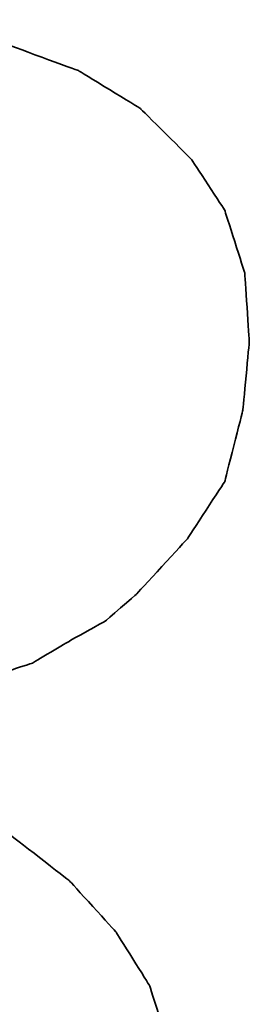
# Model space of a CAD drawing. Header units: millimetres. Extents: x 7 to 901, y 244 to 579.
# Tile 32 of 51: x 703.324 to 704.003, y 349.466 to 352.378. Entities that reach past the tile are written whole.
import ezdxf

# ---------------------------------------------------------------- set-up
doc = ezdxf.new("R2010")
doc.units = ezdxf.units.MM
doc.layers.add('DIM', color=4, linetype='CONTINUOUS')
doc.layers.add('layer 1', color=7, linetype='CONTINUOUS')

# ---------------------------------------------------------------- blocks, each defined once
blk = doc.blocks.new('TBI MOTION logo(完整正式版)')
at = {"layer": 'layer 1', "color": 22, "lineweight": 35}
blk.add_open_spline([(-64.65375, -6.863749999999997), (-64.65375, -6.863749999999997), (-64.84375, -7.296249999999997), (-64.84375, -7.296249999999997), (-64.84375, -7.296249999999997), (-64.84375, -7.296249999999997), (-64.86875, -7.34375), (-64.86875, -7.34375), (-64.86875, -7.34375), (-64.86875, -7.34375), (-64.86875, -7.36875), (-64.86875, -7.36875), (-64.86875, -7.36875), (-64.86875, -7.36875), (-65.15375, -7.653749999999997), (-65.15375, -7.653749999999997), (-65.15375, -7.653749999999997), (-65.15375, -7.653749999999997), (-65.17875, -7.653749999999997), (-65.17875, -7.653749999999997), (-65.17875, -7.653749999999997), (-65.17875, -7.653749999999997), (-65.20375, -7.678749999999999), (-65.20375, -7.678749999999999), (-65.20375, -7.678749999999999), (-65.20375, -7.678749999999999), (-65.58875, -7.871249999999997), (-65.58875, -7.871249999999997), (-65.58875, -7.871249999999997), (-65.58875, -7.871249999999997), (-65.63375, -7.871249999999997), (-65.63375, -7.871249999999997), (-65.63375, -7.871249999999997), (-65.63375, -7.871249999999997), (-65.65875, -7.893749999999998), (-65.65875, -7.893749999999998), (-65.65875, -7.893749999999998), (-65.65875, -7.893749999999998), (-66.09375, -7.943749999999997), (-66.09375, -7.943749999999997), (-66.09375, -7.943749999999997), (-66.09375, -7.943749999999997), (-66.11375, -7.943749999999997), (-66.11375, -7.943749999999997), (-66.11375, -7.943749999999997), (-66.11375, -7.943749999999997), (-66.16375, -7.943749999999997), (-66.16375, -7.943749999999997), (-66.16375, -7.943749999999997), (-66.16375, -7.943749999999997), (-66.30875, -7.943749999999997), (-66.30875, -7.943749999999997), (-66.30875, -7.943749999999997), (-66.30875, -7.943749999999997), (-66.69375, -7.943749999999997), (-66.69375, -7.943749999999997), (-66.69375, -7.943749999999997), (-66.69375, -7.943749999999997), (-67.07375, -7.943749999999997), (-67.07375, -7.943749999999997), (-67.07375, -7.943749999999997), (-67.07375, -7.943749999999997), (-67.12375, -7.943749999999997), (-67.12375, -7.943749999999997), (-67.12375, -7.943749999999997), (-67.12375, -7.943749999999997), (-67.12375, -7.966249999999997), (-67.12375, -7.966249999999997), (-67.12375, -7.966249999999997), (-67.12375, -7.966249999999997), (-67.14875, -7.991249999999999), (-67.14875, -7.991249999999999), (-67.14875, -7.991249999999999), (-67.14875, -7.991249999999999), (-67.24375, -8.34875), (-67.24375, -8.34875), (-67.24375, -8.34875), (-67.24375, -8.34875), (-67.31374999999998, -8.68625), (-67.31374999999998, -8.68625), (-67.31374999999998, -8.68625), (-67.31374999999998, -8.68625), (-67.26874999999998, -8.68625), (-67.26874999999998, -8.68625), (-67.26874999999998, -8.68625), (-67.26874999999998, -8.68625), (-67.07375, -8.68625), (-67.07375, -8.68625), (-67.07375, -8.68625), (-67.07375, -8.68625), (-66.54875, -8.68625), (-66.54875, -8.68625), (-66.54875, -8.68625), (-66.54875, -8.68625), (-65.82625, -8.68625), (-65.82625, -8.68625), (-65.82625, -8.68625), (-65.82625, -8.68625), (-65.01375, -8.68625), (-65.01375, -8.68625), (-65.01375, -8.68625), (-65.01375, -8.68625), (-64.05375, -8.68625), (-64.05375, -8.68625), (-64.05375, -8.68625), (-64.05375, -8.68625), (-62.08375, -8.68625), (-62.08375, -8.68625), (-62.08375, -8.68625), (-62.08375, -8.68625), (-60.06875, -8.68625), (-60.06875, -8.68625), (-60.06875, -8.68625), (-60.06875, -8.68625), (-59.10875, -8.68625), (-59.10875, -8.68625), (-59.10875, -8.68625), (-59.10875, -8.68625), (-58.29375, -8.68625), (-58.29375, -8.68625), (-58.29375, -8.68625), (-58.29375, -8.68625), (-57.57374999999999, -8.68625), (-57.57374999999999, -8.68625), (-57.57374999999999, -8.68625), (-57.57374999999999, -8.68625), (-57.04875, -8.68625), (-57.04875, -8.68625), (-57.04875, -8.68625), (-57.04875, -8.68625), (-56.85375, -8.68625), (-56.85375, -8.68625), (-56.85375, -8.68625), (-56.85375, -8.68625), (-56.70875, -8.68625), (-56.70875, -8.68625), (-56.70875, -8.68625), (-56.70875, -8.68625), (-56.61375, -8.68625), (-56.61375, -8.68625), (-56.61375, -8.68625), (-56.61375, -8.68625), (-56.56875, -8.68625), (-56.56875, -8.68625), (-56.56875, -8.68625), (-56.56875, -8.68625), (-55.65375, -8.638749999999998), (-55.65375, -8.638749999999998), (-55.65375, -8.638749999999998), (-55.65375, -8.638749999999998), (-54.76874999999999, -8.51875), (-54.76874999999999, -8.51875), (-54.76874999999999, -8.51875), (-54.76874999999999, -8.51875), (-53.90375, -8.30375), (-53.90375, -8.30375), (-53.90375, -8.30375), (-53.90375, -8.30375), (-53.08875, -8.03875), (-53.08875, -8.03875), (-53.08875, -8.03875), (-53.08875, -8.03875), (-52.34375, -7.653749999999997), (-52.34375, -7.653749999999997), (-52.34375, -7.653749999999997), (-52.34375, -7.653749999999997), (-51.69875, -7.296249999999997), (-51.69875, -7.296249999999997), (-51.69875, -7.296249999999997), (-51.69875, -7.296249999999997), (-51.21875, -6.911249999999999), (-51.21875, -6.911249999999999), (-51.21875, -6.911249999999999), (-51.21875, -6.911249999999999), (-50.83375, -6.50375), (-50.83375, -6.50375), (-50.83375, -6.50375), (-50.83375, -6.50375), (-50.44875, -5.94875), (-50.44875, -5.94875), (-50.44875, -5.94875), (-50.44875, -5.94875), (-50.13875, -5.303749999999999), (-50.13875, -5.303749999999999), (-50.13875, -5.303749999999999), (-50.13875, -5.303749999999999), (-49.99375, -4.653749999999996), (-49.99375, -4.653749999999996), (-49.99375, -4.653749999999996), (-49.99375, -4.653749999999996), (-49.92375, -3.98375), (-49.92375, -3.98375), (-49.92375, -3.98375), (-49.92375, -3.98375), (-49.99375, -3.19374), (-49.99375, -3.19374), (-49.99375, -3.19374), (-49.99375, -3.19374), (-50.23374, -2.44874), (-50.23374, -2.44874), (-50.23374, -2.44874), (-50.23374, -2.44874), (-50.59375, -1.87374), (-50.59375, -1.87374), (-50.59375, -1.87374), (-50.59375, -1.87374), (-51.09875, -1.31874), (-51.09875, -1.31874), (-51.09875, -1.31874), (-51.09875, -1.31874), (-51.74375, -0.81875), (-51.74375, -0.81875), (-51.74375, -0.81875), (-51.74375, -0.81875), (-52.53875, -0.48125), (-52.53875, -0.48125), (-52.53875, -0.48125), (-52.53875, -0.48125), (-53.47375, -0.21875), (-53.47375, -0.21875), (-53.47375, -0.21875), (-53.47375, -0.21875), (-54.52875, -0.04874), (-54.52875, -0.04874), (-54.52875, -0.04874), (-54.52875, -0.04874), (-55.65375, 0.12125), (-55.65375, 0.12125), (-55.65375, 0.12125), (-55.65375, 0.12125), (-54.50375, 0.28624), (-54.50375, 0.28624), (-54.50375, 0.28624), (-54.50375, 0.28624), (-53.83375, 0.38124), (-53.83375, 0.38124), (-53.83375, 0.38124), (-53.83375, 0.38124), (-53.18375, 0.50125), (-53.18375, 0.50125), (-53.18375, 0.50125), (-53.18375, 0.50125), (-52.55875, 0.6687400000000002), (-52.55875, 0.6687400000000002), (-52.55875, 0.6687400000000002), (-52.55875, 0.6687400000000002), (-52.03375, 0.86124), (-52.03375, 0.86124), (-52.03375, 0.86124), (-52.03375, 0.86124), (-51.50374, 1.031239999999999), (-51.50374, 1.031239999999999), (-51.50374, 1.031239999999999), (-51.50374, 1.031239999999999), (-51.09875, 1.271249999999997), (-51.09875, 1.271249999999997), (-51.09875, 1.271249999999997), (-51.09875, 1.271249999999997), (-50.71374999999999, 1.48624), (-50.71374999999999, 1.48624), (-50.71374999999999, 1.48624), (-50.71374999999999, 1.48624), (-50.37625, 1.77625), (-50.37625, 1.77625), (-50.37625, 1.77625), (-50.37625, 1.77625), (-49.82375, 2.37625), (-49.82375, 2.37625), (-49.82375, 2.37625), (-49.82375, 2.37625), (-49.41875, 2.996249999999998), (-49.41875, 2.996249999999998), (-49.41875, 2.996249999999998), (-49.41875, 2.996249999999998), (-49.22375, 3.766249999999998), (-49.22375, 3.766249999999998), (-49.22375, 3.766249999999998), (-49.22375, 3.766249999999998), (-49.15375, 4.50874), (-49.15375, 4.50874), (-49.15375, 4.50874), (-49.15375, 4.50874), (-49.20374999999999, 5.251249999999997), (-49.20374999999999, 5.251249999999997), (-49.20374999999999, 5.251249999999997), (-49.20374999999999, 5.251249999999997), (-49.41875, 5.926249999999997), (-49.41875, 5.926249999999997), (-49.41875, 5.926249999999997), (-49.41875, 5.926249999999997), (-49.77875, 6.47625), (-49.77875, 6.47625), (-49.77875, 6.47625), (-49.77875, 6.47625), (-50.33125, 7.026239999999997), (-50.33125, 7.026239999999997), (-50.33125, 7.026239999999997), (-50.33125, 7.026239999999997), (-51.00125, 7.43625), (-51.00125, 7.43625), (-51.00125, 7.43625), (-51.00125, 7.43625), (-51.79375, 7.72625), (-51.79375, 7.72625), (-51.79375, 7.72625), (-51.79375, 7.72625), (-52.72874999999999, 7.891239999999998), (-52.72874999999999, 7.891239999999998), (-52.72874999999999, 7.891239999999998), (-52.72874999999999, 7.891239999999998), (-53.83375, 7.98625), (-53.83375, 7.98625), (-53.83375, 7.98625), (-53.83375, 7.98625), (-53.92875, 7.98625), (-53.92875, 7.98625), (-53.92875, 7.98625), (-53.92875, 7.98625), (-54.26375, 7.98625), (-54.26375, 7.98625), (-54.26375, 7.98625), (-54.26375, 7.98625), (-54.74375, 7.98625), (-54.74375, 7.98625), (-54.74375, 7.98625), (-54.74375, 7.98625), (-55.36875, 7.98625), (-55.36875, 7.98625), (-55.36875, 7.98625), (-55.36875, 7.98625), (-56.13375, 7.98625), (-56.13375, 7.98625), (-56.13375, 7.98625), (-56.13375, 7.98625), (-56.94874999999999, 7.98625), (-56.94874999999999, 7.98625), (-56.94874999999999, 7.98625), (-56.94874999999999, 7.98625), (-58.77625, 7.98625), (-58.77625, 7.98625), (-58.77625, 7.98625), (-58.77625, 7.98625), (-60.59875, 7.98625), (-60.59875, 7.98625), (-60.59875, 7.98625), (-60.59875, 7.98625), (-61.41375, 7.98625), (-61.41375, 7.98625), (-61.41375, 7.98625), (-61.41375, 7.98625), (-62.17875, 7.98625), (-62.17875, 7.98625), (-62.17875, 7.98625), (-62.17875, 7.98625), (-62.80375, 7.98625), (-62.80375, 7.98625), (-62.80375, 7.98625), (-62.80375, 7.98625), (-63.30625, 7.98625), (-63.30625, 7.98625), (-63.30625, 7.98625), (-63.30625, 7.98625), (-63.57375, 7.98625), (-63.57375, 7.98625), (-63.57375, 7.98625), (-63.57375, 7.98625), (-63.57375, 7.96375), (-63.57375, 7.96375), (-63.57375, 7.96375), (-63.57375, 7.96375), (-63.59875, 7.94125), (-63.59875, 7.94125), (-63.59875, 7.94125), (-63.59875, 7.94125), (-63.69375, 7.55625), (-63.69375, 7.55625), (-63.69375, 7.55625), (-63.69375, 7.55625), (-63.76375, 7.246239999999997), (-63.76375, 7.246239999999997), (-63.76375, 7.246239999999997), (-63.76375, 7.246239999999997), (-63.23875000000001, 7.246239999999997), (-63.23875000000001, 7.246239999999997), (-63.23875000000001, 7.246239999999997), (-63.23875000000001, 7.246239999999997), (-62.75875, 7.246239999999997), (-62.75875, 7.246239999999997), (-62.75875, 7.246239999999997), (-62.75875, 7.246239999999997), (-62.61124999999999, 7.246239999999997), (-62.61124999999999, 7.246239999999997), (-62.61124999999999, 7.246239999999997), (-62.61124999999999, 7.246239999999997), (-62.56624999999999, 7.246239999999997), (-62.56624999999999, 7.246239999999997), (-62.56624999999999, 7.246239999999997), (-62.56624999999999, 7.246239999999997), (-62.22875, 7.246239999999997), (-62.22875, 7.246239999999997), (-62.22875, 7.246239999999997), (-62.22875, 7.246239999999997), (-62.20375, 7.246239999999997), (-62.20375, 7.246239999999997), (-62.20375, 7.246239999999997), (-62.20375, 7.246239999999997), (-62.17875, 7.21875), (-62.17875, 7.21875), (-62.17875, 7.21875), (-62.17875, 7.21875), (-61.96374999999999, 7.171249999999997), (-61.96374999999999, 7.171249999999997), (-61.96374999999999, 7.171249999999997), (-61.96374999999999, 7.171249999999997), (-61.72375, 7.126239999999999), (-61.72375, 7.126239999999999), (-61.72375, 7.126239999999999), (-61.72375, 7.126239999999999), (-61.70374999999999, 7.126239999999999), (-61.70374999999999, 7.126239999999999), (-61.70374999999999, 7.126239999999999), (-61.70374999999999, 7.126239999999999), (-61.55875, 7.076239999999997), (-61.55875, 7.076239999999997), (-61.55875, 7.076239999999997), (-61.55875, 7.076239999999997), (-61.50875, 7.076239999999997), (-61.50875, 7.076239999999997), (-61.50875, 7.076239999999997), (-61.50875, 7.076239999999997), (-61.48375, 7.026239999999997), (-61.48375, 7.026239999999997), (-61.48375, 7.026239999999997), (-61.48375, 7.026239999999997), (-61.31875, 6.83375), (-61.31875, 6.83375), (-61.31875, 6.83375), (-61.31875, 6.83375), (-61.29375, 6.81125), (-61.29375, 6.81125), (-61.29375, 6.81125), (-61.29375, 6.81125), (-61.29375, 6.786249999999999), (-61.29375, 6.786249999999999), (-61.29375, 6.786249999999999), (-61.29375, 6.786249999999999), (-61.19875, 6.50124), (-61.19875, 6.50124), (-61.19875, 6.50124), (-61.19875, 6.50124), (-61.17375, 6.45124), (-61.17375, 6.45124), (-61.17375, 6.45124), (-61.17375, 6.45124), (-61.19875, 6.40625), (-61.19875, 6.40625), (-61.19875, 6.40625), (-61.19875, 6.40625), (-61.26875, 5.99624), (-61.26875, 5.99624), (-61.26875, 5.99624), (-61.26875, 5.99624), (-61.26875, 5.85125), (-61.26875, 5.85125), (-61.26875, 5.85125), (-61.26875, 5.85125), (-61.26875, 5.826249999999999), (-61.26875, 5.826249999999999), (-61.26875, 5.826249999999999), (-61.26875, 5.826249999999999), (-61.29375, 5.80625), (-61.29375, 5.80625), (-61.29375, 5.80625), (-61.29375, 5.80625), (-61.34125, 5.661249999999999), (-61.34125, 5.661249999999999), (-61.34125, 5.661249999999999), (-61.34125, 5.661249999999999), (-61.41375, 5.44625), (-61.41375, 5.44625), (-61.41375, 5.44625), (-61.41375, 5.44625), (-61.48375, 5.15625), (-61.48375, 5.15625), (-61.48375, 5.15625), (-61.48375, 5.15625), (-61.58375, 4.82124), (-61.58375, 4.82124), (-61.58375, 4.82124), (-61.58375, 4.82124), (-61.79875, 4.00375), (-61.79875, 4.00375), (-61.79875, 4.00375), (-61.79875, 4.00375), (-62.05875, 2.996249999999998), (-62.05875, 2.996249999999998), (-62.05875, 2.996249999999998), (-62.05875, 2.996249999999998), (-62.34875, 1.916249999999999), (-62.34875, 1.916249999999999), (-62.34875, 1.916249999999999), (-62.34875, 1.916249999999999), (-62.97375, -0.41124), (-62.97375, -0.41124), (-62.97375, -0.41124), (-62.97375, -0.41124), (-63.59875, -2.75875), (-63.59875, -2.75875), (-63.59875, -2.75875), (-63.59875, -2.75875), (-63.88374999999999, -3.863739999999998), (-63.88374999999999, -3.863739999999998), (-63.88374999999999, -3.863739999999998), (-63.88374999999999, -3.863739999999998), (-64.14875, -4.823739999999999), (-64.14875, -4.823739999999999), (-64.14875, -4.823739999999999), (-64.14875, -4.823739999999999), (-64.36375, -5.64125), (-64.36375, -5.64125), (-64.36375, -5.64125), (-64.36375, -5.64125), (-64.43625, -5.97625), (-64.43625, -5.97625), (-64.43625, -5.97625), (-64.43625, -5.97625), (-64.50875, -6.286249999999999), (-64.50875, -6.286249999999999), (-64.50875, -6.286249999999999), (-64.50875, -6.286249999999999), (-64.50875, -6.308749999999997), (-64.50875, -6.308749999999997), (-64.50875, -6.308749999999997), (-64.50875, -6.308749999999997), (-64.57875, -6.50375), (-64.57875, -6.50375), (-64.57875, -6.50375), (-64.57875, -6.50375), (-64.62875, -6.69625), (-64.62875, -6.69625), (-64.62875, -6.69625), (-64.62875, -6.69625), (-64.62875, -6.768749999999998), (-64.62875, -6.768749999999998), (-64.62875, -6.768749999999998), (-64.62875, -6.768749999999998), (-64.62875, -6.813749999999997), (-64.62875, -6.813749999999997), (-64.62875, -6.813749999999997), (-64.62875, -6.813749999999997), (-64.62875, -6.83875), (-64.62875, -6.83875), (-64.62875, -6.83875), (-64.62875, -6.83875), (-64.65375, -6.863749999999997), (-64.65375, -6.863749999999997)], degree=3, knots=[0, 0, 0, 0, 0.0071942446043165, 0.0071942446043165, 0.0071942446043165, 0.0071942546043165, 0.0143884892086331, 0.0143884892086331, 0.0143884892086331, 0.0143884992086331, 0.0215827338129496, 0.0215827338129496, 0.0215827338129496, 0.0215827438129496, 0.0287769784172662, 0.0287769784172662, 0.0287769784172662, 0.0287769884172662, 0.0359712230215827, 0.0359712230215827, 0.0359712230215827, 0.0359712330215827, 0.0431654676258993, 0.0431654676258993, 0.0431654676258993, 0.0431654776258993, 0.0503597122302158, 0.0503597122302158, 0.0503597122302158, 0.0503597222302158, 0.0575539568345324, 0.0575539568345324, 0.0575539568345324, 0.0575539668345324, 0.0647482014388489, 0.0647482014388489, 0.0647482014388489, 0.0647482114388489, 0.0719424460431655, 0.0719424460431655, 0.0719424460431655, 0.0719424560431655, 0.079136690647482, 0.079136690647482, 0.079136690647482, 0.079136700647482, 0.0863309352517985, 0.0863309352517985, 0.0863309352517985, 0.0863309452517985, 0.0935251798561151, 0.0935251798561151, 0.0935251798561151, 0.0935251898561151, 0.1007194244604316, 0.1007194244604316, 0.1007194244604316, 0.1007194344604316, 0.1079136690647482, 0.1079136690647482, 0.1079136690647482, 0.1079136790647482, 0.1151079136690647, 0.1151079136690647, 0.1151079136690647, 0.1151079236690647, 0.1223021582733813, 0.1223021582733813, 0.1223021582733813, 0.1223021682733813, 0.1294964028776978, 0.1294964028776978, 0.1294964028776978, 0.1294964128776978, 0.1366906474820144, 0.1366906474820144, 0.1366906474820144, 0.1366906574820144, 0.1438848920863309, 0.1438848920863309, 0.1438848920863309, 0.1438849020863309, 0.1510791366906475, 0.1510791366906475, 0.1510791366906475, 0.1510791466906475, 0.158273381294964, 0.158273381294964, 0.158273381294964, 0.158273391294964, 0.1654676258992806, 0.1654676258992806, 0.1654676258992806, 0.1654676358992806, 0.1726618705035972, 0.1726618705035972, 0.1726618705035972, 0.1726618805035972, 0.1798561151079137, 0.1798561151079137, 0.1798561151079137, 0.1798561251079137, 0.1870503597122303, 0.1870503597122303, 0.1870503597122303, 0.1870503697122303, 0.1942446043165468, 0.1942446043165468, 0.1942446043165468, 0.1942446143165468, 0.2014388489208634, 0.2014388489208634, 0.2014388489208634, 0.2014388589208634, 0.2086330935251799, 0.2086330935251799, 0.2086330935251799, 0.2086331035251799, 0.2158273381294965, 0.2158273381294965, 0.2158273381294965, 0.2158273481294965, 0.2230215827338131, 0.2230215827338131, 0.2230215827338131, 0.2230215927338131, 0.2302158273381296, 0.2302158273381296, 0.2302158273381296, 0.2302158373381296, 0.2374100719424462, 0.2374100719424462, 0.2374100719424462, 0.2374100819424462, 0.2446043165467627, 0.2446043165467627, 0.2446043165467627, 0.2446043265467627, 0.2517985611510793, 0.2517985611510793, 0.2517985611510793, 0.2517985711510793, 0.2589928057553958, 0.2589928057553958, 0.2589928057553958, 0.2589928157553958, 0.2661870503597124, 0.2661870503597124, 0.2661870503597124, 0.2661870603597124, 0.273381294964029, 0.273381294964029, 0.273381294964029, 0.273381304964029, 0.2805755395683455, 0.2805755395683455, 0.2805755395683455, 0.2805755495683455, 0.2877697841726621, 0.2877697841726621, 0.2877697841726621, 0.2877697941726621, 0.2949640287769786, 0.2949640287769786, 0.2949640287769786, 0.2949640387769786, 0.3021582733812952, 0.3021582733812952, 0.3021582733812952, 0.3021582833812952, 0.3093525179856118, 0.3093525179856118, 0.3093525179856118, 0.3093525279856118, 0.3165467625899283, 0.3165467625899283, 0.3165467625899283, 0.3165467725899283, 0.3237410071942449, 0.3237410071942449, 0.3237410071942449, 0.3237410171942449, 0.3309352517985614, 0.3309352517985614, 0.3309352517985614, 0.3309352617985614, 0.338129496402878, 0.338129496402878, 0.338129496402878, 0.338129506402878, 0.3453237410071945, 0.3453237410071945, 0.3453237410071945, 0.3453237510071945, 0.3525179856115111, 0.3525179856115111, 0.3525179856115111, 0.3525179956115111, 0.3597122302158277, 0.3597122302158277, 0.3597122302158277, 0.3597122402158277, 0.3669064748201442, 0.3669064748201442, 0.3669064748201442, 0.3669064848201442, 0.3741007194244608, 0.3741007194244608, 0.3741007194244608, 0.3741007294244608, 0.3812949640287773, 0.3812949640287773, 0.3812949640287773, 0.3812949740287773, 0.3884892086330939, 0.3884892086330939, 0.3884892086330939, 0.3884892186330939, 0.3956834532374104, 0.3956834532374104, 0.3956834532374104, 0.3956834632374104, 0.4028776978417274, 0.4028776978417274, 0.4028776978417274, 0.4028777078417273, 0.4100719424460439, 0.4100719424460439, 0.4100719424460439, 0.4100719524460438, 0.4172661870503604, 0.4172661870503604, 0.4172661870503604, 0.4172661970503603, 0.4244604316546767, 0.4244604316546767, 0.4244604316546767, 0.4244604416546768, 0.4316546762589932, 0.4316546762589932, 0.4316546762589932, 0.4316546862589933, 0.4388489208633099, 0.4388489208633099, 0.4388489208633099, 0.4388489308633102, 0.4460431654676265, 0.4460431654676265, 0.4460431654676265, 0.4460431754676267, 0.453237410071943, 0.453237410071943, 0.453237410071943, 0.4532374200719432, 0.4604316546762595, 0.4604316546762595, 0.4604316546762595, 0.4604316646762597, 0.467625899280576, 0.467625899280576, 0.467625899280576, 0.467625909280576, 0.4748201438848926, 0.4748201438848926, 0.4748201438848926, 0.4748201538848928, 0.4820143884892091, 0.4820143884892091, 0.4820143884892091, 0.4820143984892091, 0.4892086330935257, 0.4892086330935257, 0.4892086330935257, 0.4892086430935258, 0.4964028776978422, 0.4964028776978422, 0.4964028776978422, 0.4964028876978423, 0.5035971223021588, 0.5035971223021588, 0.5035971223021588, 0.5035971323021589, 0.5107913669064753, 0.5107913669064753, 0.5107913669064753, 0.5107913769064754, 0.5179856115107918, 0.5179856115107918, 0.5179856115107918, 0.5179856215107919, 0.5251798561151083, 0.5251798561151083, 0.5251798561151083, 0.5251798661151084, 0.5323741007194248, 0.5323741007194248, 0.5323741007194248, 0.5323741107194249, 0.5395683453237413, 0.5395683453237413, 0.5395683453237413, 0.5395683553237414, 0.5467625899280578, 0.5467625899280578, 0.5467625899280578, 0.5467625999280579, 0.5539568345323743, 0.5539568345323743, 0.5539568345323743, 0.5539568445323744, 0.5611510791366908, 0.5611510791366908, 0.5611510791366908, 0.5611510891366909, 0.5683453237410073, 0.5683453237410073, 0.5683453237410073, 0.5683453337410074, 0.5755395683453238, 0.5755395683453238, 0.5755395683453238, 0.5755395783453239, 0.5827338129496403, 0.5827338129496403, 0.5827338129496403, 0.5827338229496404, 0.5899280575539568, 0.5899280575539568, 0.5899280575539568, 0.5899280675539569, 0.5971223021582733, 0.5971223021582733, 0.5971223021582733, 0.5971223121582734, 0.60431654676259, 0.60431654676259, 0.60431654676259, 0.6043165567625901, 0.6115107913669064, 0.6115107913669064, 0.6115107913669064, 0.6115108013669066, 0.618705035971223, 0.618705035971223, 0.618705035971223, 0.6187050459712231, 0.6258992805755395, 0.6258992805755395, 0.6258992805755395, 0.6258992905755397, 0.633093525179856, 0.633093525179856, 0.633093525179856, 0.6330935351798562, 0.6402877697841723, 0.6402877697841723, 0.6402877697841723, 0.6402877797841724, 0.6474820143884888, 0.6474820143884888, 0.6474820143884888, 0.6474820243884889, 0.6546762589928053, 0.6546762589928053, 0.6546762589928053, 0.6546762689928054, 0.6618705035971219, 0.6618705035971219, 0.6618705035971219, 0.6618705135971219, 0.6690647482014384, 0.6690647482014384, 0.6690647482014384, 0.6690647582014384, 0.6762589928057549, 0.6762589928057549, 0.6762589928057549, 0.6762590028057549, 0.6834532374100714, 0.6834532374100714, 0.6834532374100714, 0.6834532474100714, 0.6906474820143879, 0.6906474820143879, 0.6906474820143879, 0.6906474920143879, 0.6978417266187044, 0.6978417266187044, 0.6978417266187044, 0.6978417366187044, 0.7050359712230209, 0.7050359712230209, 0.7050359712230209, 0.7050359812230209, 0.7122302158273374, 0.7122302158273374, 0.7122302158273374, 0.7122302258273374, 0.7194244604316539, 0.7194244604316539, 0.7194244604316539, 0.7194244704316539, 0.7266187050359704, 0.7266187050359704, 0.7266187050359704, 0.7266187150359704, 0.7338129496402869, 0.7338129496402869, 0.7338129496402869, 0.7338129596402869, 0.7410071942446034, 0.7410071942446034, 0.7410071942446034, 0.7410072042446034, 0.7482014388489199, 0.7482014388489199, 0.7482014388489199, 0.7482014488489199, 0.7553956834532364, 0.7553956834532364, 0.7553956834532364, 0.7553956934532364, 0.7625899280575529, 0.7625899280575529, 0.7625899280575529, 0.7625899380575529, 0.7697841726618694, 0.7697841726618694, 0.7697841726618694, 0.7697841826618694, 0.7769784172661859, 0.7769784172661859, 0.7769784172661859, 0.7769784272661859, 0.7841726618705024, 0.7841726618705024, 0.7841726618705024, 0.7841726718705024, 0.7913669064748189, 0.7913669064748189, 0.7913669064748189, 0.7913669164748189, 0.7985611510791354, 0.7985611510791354, 0.7985611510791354, 0.7985611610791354, 0.8057553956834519, 0.8057553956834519, 0.8057553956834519, 0.8057554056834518, 0.8129496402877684, 0.8129496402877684, 0.8129496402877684, 0.8129496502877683, 0.8201438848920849, 0.8201438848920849, 0.8201438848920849, 0.820143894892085, 0.8273381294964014, 0.8273381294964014, 0.8273381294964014, 0.8273381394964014, 0.8345323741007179, 0.8345323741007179, 0.8345323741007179, 0.834532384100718, 0.8417266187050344, 0.8417266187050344, 0.8417266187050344, 0.8417266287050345, 0.8489208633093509, 0.8489208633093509, 0.8489208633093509, 0.848920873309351, 0.8561151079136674, 0.8561151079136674, 0.8561151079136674, 0.8561151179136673, 0.8633093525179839, 0.8633093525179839, 0.8633093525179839, 0.8633093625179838, 0.8705035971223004, 0.8705035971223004, 0.8705035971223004, 0.8705036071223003, 0.8776978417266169, 0.8776978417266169, 0.8776978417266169, 0.8776978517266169, 0.8848920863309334, 0.8848920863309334, 0.8848920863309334, 0.8848920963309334, 0.8920863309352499, 0.8920863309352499, 0.8920863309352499, 0.8920863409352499, 0.8992805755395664, 0.8992805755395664, 0.8992805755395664, 0.8992805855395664, 0.9064748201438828, 0.9064748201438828, 0.9064748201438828, 0.9064748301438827, 0.9136690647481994, 0.9136690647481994, 0.9136690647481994, 0.9136690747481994, 0.9208633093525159, 0.9208633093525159, 0.9208633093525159, 0.9208633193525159, 0.9280575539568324, 0.9280575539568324, 0.9280575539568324, 0.9280575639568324, 0.9352517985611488, 0.9352517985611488, 0.9352517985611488, 0.9352518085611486, 0.9424460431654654, 0.9424460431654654, 0.9424460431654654, 0.9424460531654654, 0.9496402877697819, 0.9496402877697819, 0.9496402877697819, 0.9496402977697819, 0.9568345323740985, 0.9568345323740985, 0.9568345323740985, 0.9568345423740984, 0.9640287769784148, 0.9640287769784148, 0.9640287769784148, 0.9640287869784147, 0.9712230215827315, 0.9712230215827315, 0.9712230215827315, 0.9712230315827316, 0.978417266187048, 0.978417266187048, 0.978417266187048, 0.9784172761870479, 0.9856115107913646, 0.9856115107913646, 0.9856115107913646, 0.9856115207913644, 0.9928057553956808, 0.9928057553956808, 0.9928057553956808, 0.9928057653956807, 1, 1, 1, 1], dxfattribs=at)

msp = doc.modelspace()

# ---------------------------------------------------------------- block references
at = {"layer": 'DIM', "color": 7, "xscale": 0.2736514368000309, "yscale": 0.2736514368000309, "zscale": 0.2736514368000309}
msp.add_blockref('TBI MOTION logo(完整正式版)', (717.4542818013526, 350.1926163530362), dxfattribs=at)

doc.saveas('drawing.dxf')
